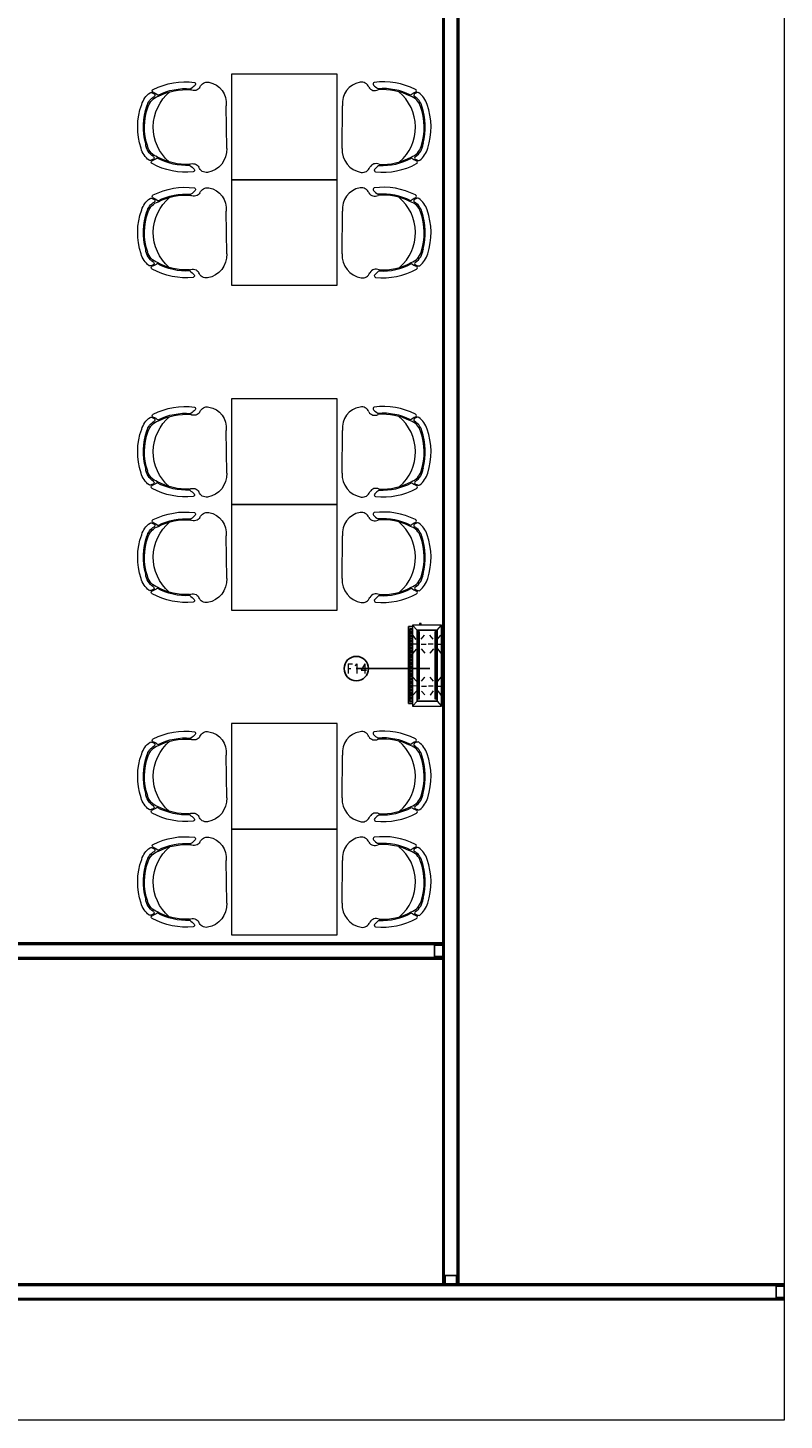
# Model space of a CAD drawing. Header units: millimetres. Extents: x 69858 to 162505, y 5570 to 25972.
# Tile 32 of 53: x 75211 to 79870, y 8437 to 17014. Entities that reach past the tile are written whole.
import ezdxf

# ---------------------------------------------------------------- set-up
doc = ezdxf.new("R2010")
doc.units = ezdxf.units.MM
doc.header["$LTSCALE"] = 2.5
doc.linetypes.add('HIDDENX2', pattern=[19.05, 12.7, -6.35])
doc.layers.add('Arch', color=7, linetype='Continuous')
doc.layers.add('PROPOSED PARTITION', color=4, linetype='Continuous')
for name, color, linetype, lineweight in [('CKD Equipments', 252, 'Continuous', 0), ('FURNITURES', 30, 'Continuous', 15), ('HATCH LIGHT', 250, 'Continuous', 0), ('ROOM TEXT', 7, 'Continuous', 5), ('WALL', 132, 'Continuous', 25)]:
    doc.layers.add(name, color=color, linetype=linetype, lineweight=lineweight)
doc.styles.add('MTEXT', font='romans.shx', dxfattribs={"width": 0.85})
doc.dimstyles.new('AJKD_30', dxfattribs={"dimscale": 30, "dimtxt": 2, "dimasz": 1, "dimexe": 0.8, "dimexo": 0.8, "dimgap": 0.5, "dimtad": 1, "dimdec": 0, "dimzin": 0, "dimdsep": 46, "dimtxsty": 'Standard', "dimblk": 'ARCHTICK', "dimcen": 0.125, "dimclrd": 251, "dimclre": 251, "dimclrt": 42, "dimadec": 0, "dimazin": 0, "dimtfac": 1, "dimtdec": 0, "dimtix": 1, "dimtmove": 0, "dimatfit": 3, "dimfxl": 1, "dimtolj": 1, "dimtzin": 0, "dimarcsym": 1})

# ---------------------------------------------------------------- blocks, each defined once
blk = doc.blocks.new('*U98')
at = {"color": 8}
for points in [[(0, 0), (7065.6, 0), (7065.6, -10), (0, -10)], [(0, -15), (50, -15), (50, -85), (0, -85)], [(7015.6, -15), (7065.6, -15), (7065.6, -85), (7015.6, -85)], [(0, -100), (7065.6, -100), (7065.6, -90), (0, -90)]]:
    blk.add_lwpolyline(points, close=True, dxfattribs=at)
blk = doc.blocks.new('*U94')
at = {"color": 8}
for points in [[(0, 0), (5962.2, 0), (5962.2, -10), (0, -10)], [(0, -15), (50, -15), (50, -85), (0, -85)], [(5912.2, -15), (5962.2, -15), (5962.2, -85), (5912.2, -85)], [(0, -100), (5962.2, -100), (5962.2, -90), (0, -90)]]:
    blk.add_lwpolyline(points, close=True, dxfattribs=at)
blk = doc.blocks.new('*U96')
at = {"color": 8}
for points in [[(0, 0), (8619.7, 0), (8619.7, -10), (0, -10)], [(0, -15), (50, -15), (50, -85), (0, -85)], [(0, -100), (8619.7, -100), (8619.7, -90), (0, -90)]]:
    blk.add_lwpolyline(points, close=True, dxfattribs=at)
blk = doc.blocks.new('04P-CH~1')
at = {"layer": 'FURNITURES', "color": 8}
blk.add_line((-0.6031, 0.6002), (-0.3259, 0.597), dxfattribs=at)
for centre, radius, start, end in [((-0.6123, 0.4516), 0.1489, 86.45826, 170.84441), ((-0.3081, 0.4618), 0.1363, 9.13239, 97.50787), ((-0.7092, 0.4672), 0.0508, 170.84441, 251.00231), ((-0.2234, 0.474), 0.0508, 290.59406, 10.75195), ((-0.3026, 0.3344), 0.456, 173.92961, 208.62433), ((-0.7462, 0.3807), 0.01, 46.56635, 168.96112), ((-0.9103, 0.2073), 0.2488, 38.01323, 46.56635), ((-0.7491, 0.3792), 0.0464, 334.70337, 59.67207), ((-0.6165, 0.3348), 0.3954, 333.0732, 4.54266), ((-0.6164, 0.3348), 0.4025, 333.22752, 4.65068), ((-0.181, 0.3871), 0.0464, 121.92429, 206.89299), ((-0.6261, 0.3299), 0.456, 332.97204, 7.66676), ((-0.0151, 0.2198), 0.2488, 135.03001, 143.58313), ((-0.184, 0.3885), 0.01, 12.63524, 135.03001), ((-0.3125, 0.3391), 0.4025, 176.94568, 208.36885), ((-0.3123, 0.339), 0.3954, 177.0537, 208.52316), ((-0.465, 0.421), 0.2985, 220.6848, 320.38834), ((-0.6935, 0.1195), 0.01, 200.82595, 338.53261), ((-0.5509, 0.0634), 0.1433, 143.88699, 158.53261), ((-0.6722, 0.1012), 0.01, 162.69848, 217.18732), ((-0.5509, 0.0634), 0.1371, 154.57208, 162.69848), ((-0.5651, 0.1825), 0.1445, 217.18732, 254.77146), ((-0.6657, 0.118), 0.01, 32.6756, 154.57208), ((-0.5651, 0.1825), 0.1, 198.86575, 254.77146), ((-0.5651, 0.1825), 0.1095, 212.6756, 265.19021), ((-0.3595, 0.1854), 0.1, 286.8249, 342.73061), ((-0.3595, 0.1854), 0.1095, 286.8249, 328.92077), ((-0.3595, 0.1854), 0.1445, 286.8249, 324.40904), ((-0.2571, 0.1237), 0.01, 27.02428, 148.92077), ((-0.3704, 0.0659), 0.1433, 23.06375, 37.70938), ((-0.3704, 0.0659), 0.1371, 18.89788, 27.02428), ((-0.2501, 0.1071), 0.01, 324.40904, 18.89788), ((-0.2294, 0.126), 0.01, 203.06375, 340.77041), ((-0.4661, 0.456), 0.435, 251.64897, 289.94739), ((-0.4661, 0.4573), 0.3918, 251.35616, 290.2402), ((-0.5751, 0.0635), 0.01, 75.17077, 85.19021), ((-0.4624, 0.4792), 0.4208, 254.83048, 288.66311)]:
    blk.add_arc(centre, radius, start, end, dxfattribs=at)
blk = doc.blocks.new('kjdfhjakld')
for points in [[(212.7, 83.3), (212.7, 106.6), (-261.8, 106.6), (-261.8, 83.3)], [(-261.8, 83.3), (-261.8, 106.6), (212.7, 106.6), (212.7, 83.3)], [(-241.7, 83.2), (-241.6, 97.6), (-241.6, 97.6)], [(-231.3, 85.5), (-231.2, 97.5), (-231.2, 97.5)], [(-223.3, 85.4), (-223.2, 97.5), (-223.2, 97.5)], [(-212.8, 85.3), (-212.7, 97.4), (-212.7, 97.4)], [(-204.8, 85.3), (-204.7, 97.3), (-204.7, 97.3)], [(-196.8, 85.2), (-196.7, 97.2), (-196.7, 97.2)], [(-186.3, 85.1), (-186.2, 97.1), (-186.2, 97.1)], [(-177.5, 85), (-177.4, 97.1), (-177.4, 97.1)], [(-167.9, 85), (-167.8, 97), (-167.8, 97)], [(-159.1, 84.9), (-159, 96.9), (-159, 96.9)], [(-154.7, 58.1), (-154.6, 89.4), (-154.6, 89.4)], [(-151, 84.8), (-150.9, 96.8), (-150.9, 96.8)], [(-140.6, 84.7), (-140.5, 99.2), (-140.5, 99.2)], [(-132.6, 84.7), (-132.4, 99.1), (-132.4, 99.1)], [(-124.5, 84.6), (-124.4, 99), (-124.4, 99)], [(-114.1, 84.5), (-114, 98.9), (-114, 98.9)], [(-106.1, 84.4), (-106, 98.9), (-106, 98.9)], [(-95.7, 84.3), (-95.5, 98.8), (-95.5, 98.8)], [(-87.6, 84.3), (-87.5, 98.7), (-87.5, 98.7)], [(-79.6, 84.2), (-79.5, 98.7), (-79.5, 98.7)], [(-69.2, 84.1), (-69, 98.6), (-69, 98.6)], [(-61.1, 84), (-61, 98.5), (-61, 98.5)], [(-50.7, 84), (-52.2, 98.4), (-52.2, 98.4)], [(-42.7, 83.9), (-42.6, 98.3), (-42.6, 98.3)], [(-33.9, 83.8), (-33.7, 98.3), (-33.7, 98.3)], [(-23.4, 83.7), (-23.3, 98.2), (-23.3, 98.2)], [(-15.4, 83.7), (-15.3, 98.1), (-15.3, 98.1)], [(-7.4, 83.6), (-7.3, 98), (-7.3, 98)], [(3.1, 83.5), (3.2, 98), (3.2, 98)], [(11.1, 83.4), (11.2, 97.9), (11.2, 97.9)], [(21.5, 83.3), (21.6, 97.8), (21.6, 97.8)], [(29.5, 83.3), (29.7, 97.7), (29.7, 97.7)], [(37.6, 83.2), (37.7, 97.7), (37.7, 97.7)], [(48, 83.1), (48.1, 97.6), (48.1, 97.6)], [(56, 83.1), (56.1, 97.5), (56.1, 97.5)], [(64.9, 83), (65, 97.4), (65, 97.4)], [(74.5, 84.5), (74.6, 97.3), (74.6, 97.3)], [(83.3, 84.4), (83.4, 97.3), (83.4, 97.3)], [(93, 84.4), (93.1, 97.2), (93.1, 97.2)], [(101.8, 84.3), (101.9, 97.1), (101.9, 97.1)], [(103.7, 59.6), (103.8, 90.1), (103.8, 90.1)], [(109.8, 84.2), (109.9, 97), (109.9, 97)], [(120.2, 84.1), (120.4, 97), (120.4, 97)], [(128.3, 84.1), (128.4, 96.9), (128.4, 96.9)], [(138.7, 84), (136.4, 96.8), (136.4, 96.8)], [(146.7, 83.9), (146.8, 96.7), (146.8, 96.7)], [(154.8, 83.8), (154.9, 96.7), (154.9, 96.7)], [(165.2, 83.7), (165.3, 98.2), (165.3, 98.2)], [(173.2, 83.7), (173.3, 98.1), (173.3, 98.1)], [(182, 83.6), (182.2, 98), (182.2, 98)], [(191.7, 83.5), (191.8, 98), (191.8, 98)], [(-247.4, 52.9), (-278.2, 80.9), (-278.2, 80.9)], [(-186.1, 27.7), (-210.3, 5.3), (-210.3, 5.3)], [(-186, 58.2), (-210, 79.1), (-210, 79.1)], [(-154.8, 27.6), (-154.9, -3.7), (-154.9, -3.7)], [(-125.8, 58), (-99.3, 80.4), (-99.3, 80.4)], [(-124.3, 27.5), (-99.5, 6.5), (-99.5, 6.5)], [(75.5, 28.4), (48.2, 6), (48.2, 6)], [(73.2, 59.7), (48.4, 79.9), (48.4, 79.9)], [(103.6, 28.3), (103.5, -2.2), (103.5, -2.2)], [(132.6, 59.5), (159.2, 79.5), (159.2, 79.5)], [(134.9, 28.2), (158.9, 8.1), (158.9, 8.1)], [(190.4, 52.9), (221, 83.3), (221, 83.3)], [(220.8, 28), (231.2, 27.9), (231.3, 38.4), (220.8, 38.4)], [(-247.4, -69.3), (-278.8, -97.2), (-278.8, -97.2)], [(-184, -73.5), (-210.6, -93.4), (-210.6, -93.4)], [(-183.9, -46.2), (-210.4, -26), (-210.4, -26)], [(-155.1, -73.6), (-155.2, -104.1), (-155.2, -104.1)], [(-155.1, -46.3), (-155, -15.8), (-155, -15.8)], [(-124.6, -46.4), (-99.6, -26.4), (-99.6, -26.4)], [(-124.6, -73.7), (-99.8, -93.8), (-99.8, -93.8)], [(75.2, -71.9), (47.9, -92.7), (47.9, -92.7)], [(75.3, -47), (48.1, -24.5), (48.1, -24.5)], [(103.3, -72), (103.2, -103.3), (103.2, -103.3)], [(103.4, -45.5), (103.5, -14.2), (103.5, -14.2)], [(134.6, -72.1), (158.6, -93), (158.6, -93)], [(134.7, -45.6), (158.8, -24.8), (158.8, -24.8)], [(190.4, -69.3), (220.4, -97.2), (220.4, -97.2)]]:
    blk.add_lwpolyline(points)
for points in [[(198.2, 97.9), (-249.8, 97.9), (-249.8, 83.3), (198.2, 83.2)], [(221, 83.3), (-278.8, 83.3), (-278.8, -97.2), (221, -97.2)], [(190.4, 52.9), (190.4, -69.3), (-247.4, -69.3), (-247.4, 52.9)], [(-247.4, -69.3), (190.4, -69.3), (190.4, 52.9), (-247.4, 52.9)], [(179.9, 46.6), (-235, 46.6), (-235, 38.3), (179.9, 38.3)], [(-235, 38.3), (179.9, 38.3), (179.9, 46.6), (-235, 46.6)], [(179.6, -56.2), (-233, -56.2), (-233, -64.5), (179.6, -64.5)], [(-233, -64.5), (179.6, -64.5), (179.6, -56.2), (-233, -56.2)]]:
    blk.add_lwpolyline(points, close=True)
blk = doc.blocks.new('_ArchTick')
at = {"color": 0, "linetype": 'ByBlock', "const_width": 0.15}
blk.add_lwpolyline([(-0.5, -0.5), (0.5, 0.5)], dxfattribs=at)
blk = doc.blocks.new('ARCH')
at = {"layer": 'CKD Equipments', "color": 8}
blk.add_lwpolyline([(113774.5, 23105), (123786.4, 23105), (123786.4, 5570.2), (113774.5, 5570.2)], close=True, dxfattribs=at)
at = {"layer": 'FURNITURES', "color": 8}
for points in [[(121033, 13860.6), (120383, 13860.6), (120383, 13210.6), (121033, 13210.6)], [(121033, 13210.6), (120383, 13210.6), (120383, 12560.6), (121033, 12560.6)], [(121033, 11860.6), (120383, 11860.6), (120383, 11210.6), (121033, 11210.6)], [(121033, 11210.6), (120383, 11210.6), (120383, 10560.6), (121033, 10560.6)], [(121033, 9860.6), (120383, 9860.6), (120383, 9210.6), (121033, 9210.6)], [(121033, 9210.6), (120383, 9210.6), (120383, 8560.6), (121033, 8560.6)]]:
    blk.add_lwpolyline(points, close=True, dxfattribs=at)
at = {"layer": 'FURNITURES', "color": 8, "yscale": 946.5666576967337, "zscale": 946.5666576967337}
for p, xscale, rotation in [((119784.5, 13975.3), -946.5666576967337, 270), ((121631.5, 13975.3), 946.5666576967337, 90), ((119784.5, 13325.3), -946.5666576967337, 270), ((121631.5, 13325.3), 946.5666576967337, 90), ((119784.5, 11975.3), -946.5666576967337, 270), ((121631.5, 11975.3), 946.5666576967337, 90), ((119784.5, 11325.3), -946.5666576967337, 270), ((121631.5, 11325.3), 946.5666576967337, 90), ((119784.5, 9975.3), -946.5666576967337, 270), ((121631.5, 9975.3), 946.5666576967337, 90), ((119784.5, 9325.3), -946.5666576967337, 270), ((121631.5, 9325.3), 946.5666576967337, 90)]:
    blk.add_blockref('04P-CH~1', p, dxfattribs=dict(at, xscale=xscale, rotation=rotation))
at = {"layer": 'HATCH LIGHT', "color": 8, "linetype": 'HIDDENX2', "xscale": 0.99679135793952, "yscale": 0.99679135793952, "zscale": 0.99679135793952, "rotation": 90}
blk.add_blockref('kjdfhjakld', (121579.3, 10246.7), dxfattribs=at)
at = {"layer": 'PROPOSED PARTITION', "color": 8, "xscale": -1, "rotation": 180}
blk.add_blockref('*U98', (116720.8, 6310.6), dxfattribs=at)
at = {"layer": 'WALL', "color": 8, "xscale": -1, "rotation": 270}
blk.add_blockref('*U96', (121783, 6410.6), dxfattribs=at)
at = {"layer": 'WALL', "color": 8}
blk.add_blockref('*U94', (115720.8, 8510.6), dxfattribs=at)
at = {"layer": 'ROOM TEXT', "color": 8, "insert": (121069.4, 10169.6, 0.2), "char_height": 60, "attachment_point": 7, "style": 'MTEXT'}
blk.add_mtext_dynamic_manual_height_columns('\\A1;\\pxqc;F14', width=170.917, gutter_width=1.8, heights=[0], dxfattribs=at)
at = {"layer": 'FURNITURES', "color": 8}
blk.add_leader([(121150.8, 10199.8), (121603.6, 10199.8)], dimstyle='AJKD_30', override={"dimasz": 5, "dimgap": 0.5, "dimtad": 0, "dimldrblk": 'DotBlank', "dimfxl": 0.18, "dimfxlon": 1, "dimarcsym": 2}, dxfattribs=at)

msp = doc.modelspace()

# ---------------------------------------------------------------- block references
at = {"layer": 'Arch'}
msp.add_blockref('ARCH', (-43916.7, 2867), dxfattribs=at)

doc.saveas('drawing.dxf')
